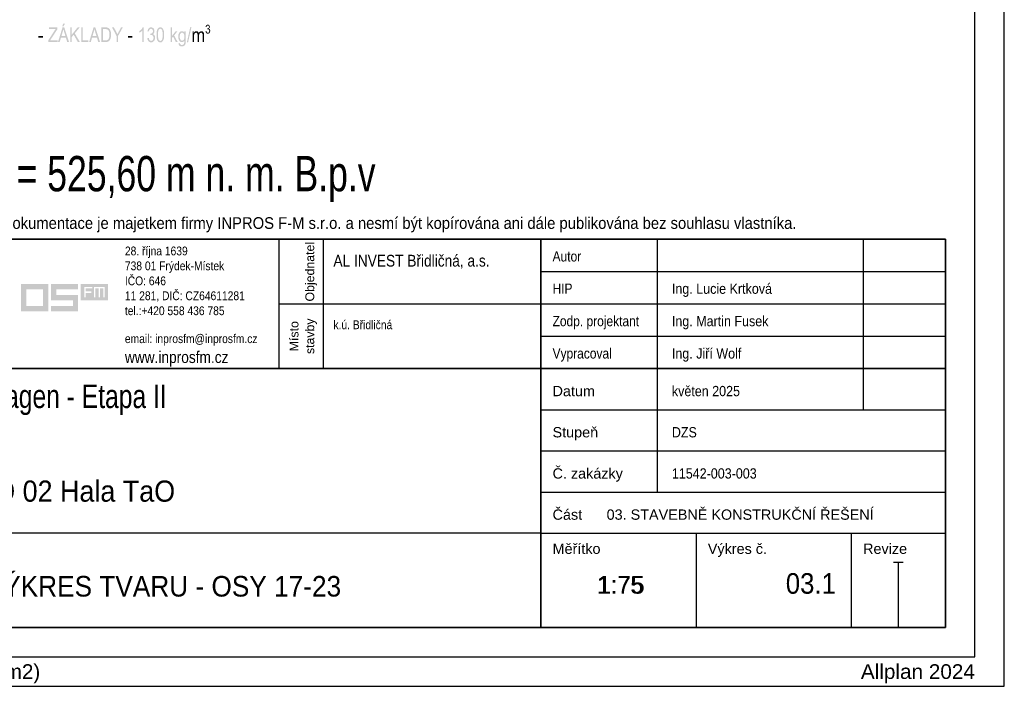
# Model space of a CAD drawing. Header units: millimetres. Extents: x 0 to 78750, y 0 to 63000.
# Tile 21 of 69: x 66200 to 78750, y 0 to 8497. Entities that reach past the tile are written whole.
import ezdxf
from ezdxf.enums import TextEntityAlignment as Align

# ---------------------------------------------------------------- set-up
doc = ezdxf.new("R2010")
doc.units = ezdxf.units.MM
doc.header["$LTSCALE"] = 1000
doc.layers.add('Standard', color=7, linetype='Continuous')
doc.layers.add('Text obecně', color=7, linetype='Continuous')
doc.layers.add('Stěna', color=7, linetype='Continuous', lineweight=35)
doc.styles.add('ARIAL', font='arial.ttf')
doc.styles.add('Bahnschrift SemiLight Condensed', font='txt')

msp = doc.modelspace()

# ---------------------------------------------------------------- hatches: boundary and pattern name
at = {"layer": 'Standard', "linetype": 'Continuous', "lineweight": 25, "transparency": 33554687}
h = msp.add_hatch(color=7, dxfattribs=at)
h.paths.add_polyline_path([(66564, 5128), (66217, 5128), (66217, 4780), (66564, 4780)])
h.paths.add_polyline_path([(66497, 5060), (66497, 4847), (66284, 4847), (66284, 5060)], flags=16)
msp.add_hatch(color=7, dxfattribs=at).paths.add_polyline_path([(66945, 5128), (66598, 5128), (66598, 4920), (66878, 4920), (66878, 4847), (66598, 4847), (66598, 4780), (66945, 4780), (66945, 4988), (66665, 4988), (66665, 5060), (66945, 5060)])
at = {"layer": 'Standard', "linetype": 'Continuous', "lineweight": 25, "true_color": 0x73a6d5, "transparency": 33554687}
h = msp.add_hatch(color=143, dxfattribs=at)
h.paths.add_polyline_path([(67327, 5128), (66979, 5128), (66979, 4920), (67327, 4920)])
h.paths.add_polyline_path([(67264, 5073), (67223, 5073), (67223, 4957), (67205, 4957), (67205, 5073), (67165, 5073), (67165, 4957), (67147, 4957), (67147, 5091), (67282, 5091), (67282, 4957), (67264, 4957)], flags=16)
h.paths.add_polyline_path([(67125, 5091), (67125, 5073), (67042, 5073), (67042, 5033), (67114, 5033), (67114, 5015), (67042, 5015), (67042, 4957), (67024, 4957), (67024, 5091)], flags=16)
at = {"layer": 'Text obecně', "linetype": 'Continuous', "lineweight": -3, "transparency": 33554687}
h = msp.add_hatch(color=7, dxfattribs=at)
h.paths.add_polyline_path([(66688, 8212), (66746, 8399), (66768, 8399), (66829, 8212), (66806, 8212), (66789, 8268), (66726, 8268), (66709, 8212)], flags=16)
h.paths.add_polyline_path([(66732, 8288), (66783, 8288), (66767, 8340), (66766, 8343), (66765, 8346), (66764, 8349), (66764, 8352), (66763, 8355), (66762, 8357), (66761, 8360), (66761, 8362), (66760, 8364), (66759, 8367), (66759, 8369), (66758, 8371), (66758, 8373), (66757, 8375), (66757, 8377), (66756, 8379), (66756, 8375), (66755, 8370), (66754, 8366), (66753, 8361), (66752, 8357), (66751, 8352), (66749, 8348), (66748, 8344)])
h.paths.add_polyline_path([(66741, 8411), (66755, 8447), (66779, 8447), (66756, 8411)], flags=16)
for points in [[(68569, 8351), (68580, 8353), (68580, 8351), (68581, 8350), (68581, 8348), (68581, 8347), (68582, 8346), (68582, 8345), (68582, 8344), (68583, 8342), (68583, 8341), (68584, 8340), (68584, 8339), (68584, 8339), (68585, 8338), (68585, 8337), (68586, 8336), (68587, 8336), (68587, 8335), (68588, 8334), (68588, 8334), (68589, 8333), (68590, 8333), (68590, 8332), (68591, 8332), (68592, 8332), (68592, 8331), (68593, 8331), (68594, 8331), (68595, 8331), (68595, 8331), (68596, 8331), (68597, 8330), (68598, 8330), (68599, 8330), (68600, 8331), (68601, 8331), (68601, 8331), (68602, 8331), (68603, 8331), (68604, 8332), (68605, 8332), (68606, 8333), (68607, 8333), (68607, 8334), (68608, 8334), (68609, 8335), (68610, 8336), (68610, 8336), (68611, 8337), (68612, 8338), (68612, 8339), (68613, 8340), (68613, 8341), (68614, 8342), (68614, 8343), (68615, 8344), (68615, 8345), (68615, 8346), (68615, 8347), (68616, 8348), (68616, 8349), (68616, 8350), (68616, 8351), (68616, 8353), (68616, 8354), (68616, 8355), (68616, 8356), (68616, 8357), (68616, 8358), (68616, 8360), (68616, 8361), (68615, 8362), (68615, 8363), (68615, 8364), (68614, 8365), (68614, 8365), (68613, 8366), (68613, 8367), (68612, 8368), (68612, 8369), (68611, 8370), (68611, 8370), (68610, 8371), (68609, 8372), (68609, 8372), (68608, 8373), (68607, 8373), (68606, 8374), (68606, 8374), (68605, 8375), (68604, 8375), (68603, 8375), (68602, 8375), (68601, 8376), (68601, 8376), (68600, 8376), (68599, 8376), (68598, 8376), (68597, 8376), (68596, 8376), (68595, 8375), (68594, 8375), (68593, 8375), (68592, 8375), (68591, 8374), (68592, 8386), (68593, 8386), (68593, 8386), (68594, 8386), (68594, 8386), (68596, 8386), (68597, 8386), (68599, 8387), (68601, 8387), (68602, 8388), (68604, 8389), (68605, 8390), (68607, 8391), (68607, 8391), (68608, 8392), (68608, 8393), (68609, 8393), (68610, 8394), (68610, 8395), (68610, 8396), (68611, 8397), (68611, 8398), (68611, 8399), (68612, 8399), (68612, 8401), (68612, 8402), (68612, 8403), (68612, 8404), (68612, 8405), (68612, 8406), (68612, 8407), (68612, 8408), (68612, 8409), (68612, 8409), (68612, 8410), (68611, 8411), (68611, 8412), (68611, 8413), (68611, 8413), (68610, 8414), (68610, 8415), (68610, 8416), (68609, 8416), (68609, 8417), (68608, 8418), (68608, 8418), (68607, 8419), (68606, 8419), (68606, 8420), (68605, 8420), (68605, 8421), (68604, 8421), (68603, 8421), (68603, 8422), (68602, 8422), (68601, 8422), (68601, 8422), (68600, 8422), (68599, 8422), (68598, 8423), (68597, 8423), (68597, 8423), (68596, 8422), (68595, 8422), (68594, 8422), (68594, 8422), (68593, 8422), (68592, 8422), (68592, 8421), (68591, 8421), (68590, 8421), (68590, 8420), (68589, 8420), (68588, 8419), (68588, 8419), (68587, 8418), (68587, 8417), (68586, 8417), (68586, 8416), (68585, 8415), (68585, 8415), (68584, 8414), (68584, 8413), (68584, 8412), (68583, 8411), (68583, 8410), (68583, 8409), (68582, 8408), (68582, 8407), (68582, 8406), (68582, 8405), (68581, 8403), (68581, 8402), (68570, 8405), (68570, 8406), (68571, 8408), (68571, 8410), (68571, 8411), (68572, 8413), (68572, 8414), (68573, 8416), (68573, 8417), (68574, 8418), (68575, 8420), (68575, 8421), (68576, 8422), (68577, 8423), (68578, 8424), (68578, 8425), (68579, 8426), (68580, 8427), (68581, 8428), (68582, 8429), (68583, 8430), (68584, 8430), (68585, 8431), (68586, 8431), (68587, 8432), (68589, 8432), (68590, 8433), (68591, 8433), (68592, 8433), (68593, 8434), (68595, 8434), (68596, 8434), (68597, 8434), (68599, 8434), (68601, 8434), (68603, 8433), (68604, 8433), (68606, 8432), (68608, 8432), (68609, 8431), (68611, 8430), (68612, 8429), (68614, 8428), (68615, 8427), (68616, 8425), (68617, 8424), (68618, 8422), (68619, 8421), (68620, 8419), (68621, 8417), (68622, 8416), (68622, 8414), (68623, 8412), (68623, 8410), (68623, 8408), (68624, 8407), (68624, 8405), (68624, 8403), (68623, 8401), (68623, 8399), (68623, 8398), (68622, 8396), (68622, 8394), (68621, 8393), (68620, 8391), (68620, 8390), (68619, 8389), (68618, 8387), (68617, 8386), (68615, 8385), (68614, 8384), (68613, 8383), (68611, 8382), (68612, 8382), (68613, 8381), (68614, 8381), (68615, 8380), (68616, 8380), (68617, 8379), (68617, 8379), (68618, 8378), (68619, 8378), (68620, 8377), (68620, 8376), (68621, 8376), (68622, 8375), (68622, 8374), (68623, 8373), (68624, 8372), (68624, 8371), (68625, 8371), (68625, 8370), (68625, 8369), (68626, 8368), (68626, 8366), (68627, 8365), (68627, 8364), (68627, 8363), (68627, 8362), (68628, 8361), (68628, 8359), (68628, 8358), (68628, 8357), (68628, 8356), (68628, 8354), (68628, 8352), (68628, 8351), (68628, 8349), (68627, 8347), (68627, 8345), (68627, 8344), (68626, 8342), (68626, 8341), (68625, 8339), (68625, 8338), (68624, 8336), (68623, 8335), (68622, 8333), (68621, 8332), (68620, 8331), (68619, 8329), (68618, 8328), (68617, 8327), (68616, 8326), (68615, 8325), (68614, 8324), (68612, 8323), (68611, 8322), (68610, 8322), (68608, 8321), (68607, 8320), (68605, 8320), (68604, 8320), (68602, 8319), (68601, 8319), (68599, 8319), (68598, 8319), (68596, 8319), (68595, 8319), (68593, 8319), (68592, 8320), (68591, 8320), (68589, 8320), (68588, 8321), (68587, 8321), (68586, 8322), (68584, 8322), (68583, 8323), (68582, 8324), (68581, 8325), (68580, 8326), (68579, 8327), (68578, 8328), (68577, 8329), (68576, 8330), (68575, 8331), (68574, 8333), (68574, 8334), (68573, 8335), (68572, 8337), (68572, 8338), (68571, 8339), (68571, 8341), (68570, 8342), (68570, 8344), (68570, 8346), (68569, 8347), (68569, 8349)], [(66439, 8268), (66439, 8291), (66496, 8291), (66496, 8268)], [(66565, 8212), (66565, 8235), (66642, 8355), (66644, 8358), (66646, 8361), (66648, 8364), (66650, 8367), (66652, 8369), (66654, 8372), (66655, 8375), (66657, 8377), (66573, 8377), (66573, 8399), (66681, 8399), (66681, 8377), (66597, 8247), (66588, 8234), (66683, 8234), (66683, 8212)], [(66844, 8212), (66844, 8399), (66864, 8399), (66864, 8306), (66938, 8399), (66965, 8399), (66902, 8323), (66968, 8212), (66942, 8212), (66888, 8306), (66864, 8277), (66864, 8212)], [(66984, 8212), (66984, 8399), (67004, 8399), (67004, 8234), (67077, 8234), (67077, 8212)], [(67434, 8212), (67434, 8291), (67377, 8399), (67401, 8399), (67430, 8343), (67434, 8335), (67438, 8327), (67442, 8319), (67446, 8311), (67447, 8314), (67449, 8318), (67451, 8322), (67453, 8326), (67455, 8331), (67457, 8335), (67460, 8339), (67462, 8344), (67491, 8399), (67514, 8399), (67454, 8291), (67454, 8212)], [(67581, 8268), (67581, 8291), (67637, 8291), (67637, 8268)], [(67780, 8212), (67762, 8212), (67762, 8358), (67760, 8356), (67758, 8354), (67756, 8352), (67754, 8350), (67752, 8348), (67749, 8346), (67747, 8344), (67744, 8342), (67741, 8340), (67739, 8339), (67736, 8337), (67734, 8335), (67731, 8334), (67729, 8333), (67727, 8331), (67725, 8330), (67725, 8353), (67729, 8355), (67732, 8358), (67736, 8360), (67739, 8363), (67743, 8366), (67746, 8368), (67749, 8371), (67752, 8375), (67755, 8378), (67757, 8381), (67760, 8384), (67762, 8387), (67764, 8391), (67765, 8394), (67767, 8397), (67768, 8400), (67780, 8400)], [(67827, 8261), (67846, 8264), (67846, 8262), (67847, 8260), (67847, 8257), (67848, 8255), (67848, 8253), (67849, 8251), (67849, 8249), (67850, 8247), (67851, 8246), (67851, 8244), (67852, 8242), (67853, 8241), (67854, 8240), (67855, 8238), (67855, 8237), (67856, 8236), (67857, 8235), (67858, 8234), (67859, 8233), (67860, 8232), (67861, 8231), (67863, 8231), (67864, 8230), (67865, 8230), (67866, 8229), (67867, 8229), (67868, 8228), (67870, 8228), (67871, 8228), (67872, 8228), (67874, 8227), (67875, 8227), (67877, 8227), (67878, 8228), (67880, 8228), (67881, 8228), (67883, 8228), (67884, 8229), (67886, 8230), (67887, 8230), (67888, 8231), (67890, 8232), (67891, 8233), (67892, 8234), (67894, 8235), (67895, 8236), (67896, 8237), (67897, 8239), (67898, 8240), (67899, 8242), (67900, 8243), (67901, 8245), (67902, 8246), (67902, 8248), (67903, 8250), (67904, 8251), (67904, 8253), (67905, 8255), (67905, 8257), (67905, 8259), (67906, 8260), (67906, 8262), (67906, 8264), (67906, 8267), (67906, 8269), (67906, 8270), (67906, 8272), (67905, 8274), (67905, 8276), (67905, 8278), (67904, 8279), (67904, 8281), (67903, 8283), (67903, 8284), (67902, 8286), (67901, 8287), (67900, 8289), (67900, 8290), (67899, 8291), (67898, 8293), (67897, 8294), (67895, 8295), (67894, 8296), (67893, 8297), (67892, 8298), (67891, 8299), (67890, 8300), (67888, 8300), (67887, 8301), (67886, 8302), (67884, 8302), (67883, 8302), (67881, 8303), (67880, 8303), (67878, 8303), (67877, 8303), (67875, 8303), (67874, 8303), (67872, 8303), (67871, 8302), (67869, 8302), (67867, 8302), (67866, 8301), (67864, 8300), (67866, 8321), (67867, 8320), (67867, 8320), (67868, 8320), (67869, 8320), (67872, 8320), (67874, 8321), (67877, 8321), (67880, 8322), (67882, 8323), (67885, 8325), (67887, 8326), (67890, 8328), (67891, 8329), (67892, 8330), (67893, 8331), (67894, 8332), (67895, 8334), (67895, 8335), (67896, 8336), (67897, 8338), (67897, 8339), (67898, 8341), (67898, 8342), (67899, 8344), (67899, 8346), (67899, 8348), (67899, 8350), (67899, 8352), (67899, 8353), (67899, 8355), (67899, 8356), (67899, 8358), (67899, 8359), (67898, 8361), (67898, 8362), (67897, 8363), (67897, 8365), (67896, 8366), (67896, 8367), (67895, 8368), (67895, 8369), (67894, 8370), (67893, 8372), (67892, 8373), (67891, 8374), (67891, 8375), (67890, 8375), (67889, 8376), (67888, 8377), (67887, 8378), (67886, 8378), (67884, 8379), (67883, 8379), (67882, 8380), (67881, 8380), (67880, 8380), (67879, 8381), (67877, 8381), (67876, 8381), (67875, 8381), (67873, 8381), (67872, 8381), (67871, 8381), (67869, 8380), (67868, 8380), (67867, 8380), (67866, 8379), (67865, 8379), (67864, 8378), (67863, 8378), (67862, 8377), (67861, 8376), (67860, 8375), (67859, 8374), (67858, 8374), (67857, 8372), (67856, 8371), (67855, 8370), (67854, 8369), (67853, 8368), (67853, 8366), (67852, 8365), (67851, 8363), (67851, 8362), (67850, 8360), (67850, 8359), (67849, 8357), (67849, 8355), (67848, 8353), (67848, 8351), (67848, 8349), (67847, 8347), (67829, 8351), (67830, 8354), (67830, 8357), (67831, 8360), (67831, 8362), (67832, 8365), (67833, 8367), (67834, 8369), (67835, 8372), (67836, 8374), (67837, 8376), (67838, 8378), (67839, 8380), (67840, 8382), (67842, 8384), (67843, 8385), (67844, 8387), (67846, 8389), (67848, 8390), (67849, 8391), (67851, 8393), (67852, 8394), (67854, 8395), (67856, 8396), (67858, 8397), (67860, 8397), (67862, 8398), (67864, 8399), (67866, 8399), (67868, 8399), (67870, 8400), (67872, 8400), (67874, 8400), (67877, 8400), (67880, 8399), (67883, 8399), (67886, 8398), (67889, 8397), (67892, 8396), (67894, 8395), (67897, 8393), (67899, 8392), (67902, 8390), (67904, 8388), (67906, 8385), (67908, 8383), (67910, 8381), (67911, 8378), (67913, 8375), (67914, 8372), (67915, 8369), (67916, 8367), (67917, 8364), (67917, 8361), (67918, 8357), (67918, 8354), (67918, 8351), (67918, 8348), (67918, 8345), (67917, 8342), (67917, 8340), (67916, 8337), (67915, 8334), (67914, 8332), (67913, 8329), (67912, 8327), (67910, 8324), (67908, 8322), (67906, 8320), (67905, 8318), (67902, 8316), (67900, 8315), (67897, 8313), (67899, 8313), (67901, 8312), (67902, 8312), (67904, 8311), (67905, 8310), (67907, 8309), (67908, 8308), (67909, 8307), (67911, 8306), (67912, 8305), (67913, 8304), (67914, 8303), (67915, 8302), (67916, 8300), (67917, 8299), (67918, 8297), (67919, 8296), (67920, 8294), (67921, 8293), (67921, 8291), (67922, 8289), (67923, 8287), (67923, 8286), (67924, 8284), (67924, 8282), (67924, 8280), (67925, 8278), (67925, 8276), (67925, 8274), (67925, 8272), (67925, 8269), (67925, 8267), (67925, 8264), (67925, 8261), (67925, 8258), (67925, 8255), (67924, 8252), (67923, 8250), (67923, 8247), (67922, 8244), (67921, 8242), (67920, 8239), (67919, 8237), (67917, 8234), (67916, 8232), (67914, 8230), (67913, 8228), (67911, 8225), (67909, 8223), (67907, 8221), (67906, 8220), (67904, 8218), (67901, 8216), (67899, 8215), (67897, 8214), (67895, 8213), (67893, 8212), (67890, 8211), (67888, 8210), (67885, 8209), (67883, 8209), (67880, 8209), (67878, 8208), (67875, 8208), (67872, 8208), (67870, 8209), (67868, 8209), (67865, 8209), (67863, 8210), (67861, 8210), (67859, 8211), (67857, 8212), (67855, 8213), (67853, 8214), (67851, 8215), (67849, 8217), (67847, 8218), (67846, 8220), (67844, 8221), (67842, 8223), (67841, 8225), (67839, 8227), (67838, 8229), (67836, 8231), (67835, 8233), (67834, 8235), (67833, 8238), (67832, 8240), (67831, 8242), (67830, 8245), (67829, 8247), (67829, 8250), (67828, 8253), (67828, 8256), (67827, 8258)], [(68124, 8212), (68124, 8399), (68142, 8399), (68142, 8292), (68186, 8347), (68209, 8347), (68168, 8297), (68214, 8212), (68191, 8212), (68155, 8281), (68142, 8265), (68142, 8212)], [(68331, 8208), (68374, 8402), (68389, 8402), (68346, 8208)], [(68403, 8212), (68403, 8347), (68419, 8347), (68419, 8328), (68421, 8331), (68422, 8333), (68424, 8335), (68425, 8337), (68427, 8339), (68429, 8341), (68431, 8343), (68433, 8344), (68435, 8346), (68437, 8347), (68440, 8348), (68442, 8349), (68445, 8350), (68447, 8350), (68450, 8350), (68452, 8350), (68455, 8350), (68458, 8350), (68461, 8350), (68463, 8349), (68466, 8348), (68468, 8347), (68470, 8346), (68472, 8344), (68474, 8343), (68476, 8341), (68477, 8339), (68479, 8337), (68480, 8334), (68481, 8332), (68482, 8329), (68483, 8327), (68485, 8330), (68486, 8332), (68488, 8335), (68490, 8337), (68492, 8339), (68494, 8341), (68496, 8343), (68498, 8345), (68500, 8346), (68502, 8347), (68505, 8348), (68507, 8349), (68509, 8350), (68512, 8350), (68514, 8350), (68517, 8350), (68519, 8350), (68521, 8350), (68523, 8350), (68524, 8350), (68526, 8349), (68528, 8349), (68530, 8348), (68531, 8348), (68533, 8347), (68534, 8346), (68536, 8345), (68537, 8344), (68538, 8343), (68539, 8342), (68541, 8341), (68542, 8339), (68543, 8338), (68544, 8336), (68545, 8335), (68545, 8333), (68546, 8331), (68547, 8329), (68548, 8327), (68548, 8325), (68549, 8323), (68549, 8321), (68550, 8318), (68550, 8316), (68550, 8313), (68550, 8310), (68550, 8308), (68550, 8305), (68550, 8212), (68532, 8212), (68532, 8297), (68532, 8301), (68532, 8304), (68532, 8306), (68532, 8309), (68531, 8311), (68531, 8313), (68531, 8315), (68530, 8317), (68530, 8318), (68529, 8320), (68528, 8321), (68528, 8322), (68527, 8324), (68526, 8325), (68525, 8326), (68524, 8327), (68522, 8328), (68521, 8328), (68520, 8329), (68519, 8330), (68517, 8330), (68516, 8330), (68514, 8330), (68513, 8330), (68511, 8330), (68510, 8330), (68508, 8330), (68507, 8330), (68506, 8330), (68505, 8329), (68503, 8329), (68502, 8328), (68501, 8327), (68500, 8327), (68499, 8326), (68498, 8325), (68497, 8324), (68496, 8323), (68495, 8322), (68494, 8321), (68493, 8320), (68492, 8318), (68491, 8317), (68490, 8315), (68490, 8314), (68489, 8312), (68488, 8310), (68488, 8309), (68487, 8307), (68487, 8305), (68487, 8302), (68486, 8300), (68486, 8298), (68486, 8296), (68486, 8293), (68486, 8290), (68486, 8212), (68468, 8212), (68468, 8300), (68468, 8302), (68468, 8303), (68467, 8305), (68467, 8307), (68467, 8309), (68467, 8310), (68467, 8312), (68466, 8313), (68466, 8315), (68466, 8316), (68465, 8317), (68465, 8318), (68465, 8320), (68464, 8321), (68464, 8322), (68463, 8323), (68463, 8324), (68462, 8325), (68461, 8325), (68460, 8326), (68460, 8327), (68459, 8327), (68458, 8328), (68457, 8329), (68456, 8329), (68455, 8329), (68454, 8330), (68453, 8330), (68452, 8330), (68451, 8330), (68450, 8330), (68448, 8330), (68446, 8330), (68445, 8330), (68443, 8330), (68441, 8329), (68439, 8329), (68437, 8328), (68436, 8327), (68434, 8325), (68432, 8324), (68431, 8322), (68429, 8321), (68428, 8319), (68427, 8317), (68426, 8315), (68425, 8313), (68424, 8310), (68424, 8309), (68424, 8308), (68423, 8306), (68423, 8305), (68423, 8303), (68423, 8302), (68422, 8300), (68422, 8298), (68422, 8297), (68422, 8295), (68422, 8293), (68422, 8291), (68421, 8289), (68421, 8287), (68421, 8284), (68421, 8282), (68421, 8212)]]:
    msp.add_hatch(color=7, dxfattribs=at).paths.add_polyline_path(points, flags=16)
h = msp.add_hatch(color=7, dxfattribs=at)
h.paths.add_polyline_path([(67085, 8212), (67142, 8399), (67164, 8399), (67225, 8212), (67202, 8212), (67185, 8268), (67122, 8268), (67106, 8212)], flags=16)
h.paths.add_polyline_path([(67128, 8288), (67179, 8288), (67163, 8340), (67162, 8343), (67161, 8346), (67160, 8349), (67160, 8352), (67159, 8355), (67158, 8357), (67157, 8360), (67157, 8362), (67156, 8364), (67156, 8367), (67155, 8369), (67154, 8371), (67154, 8373), (67153, 8375), (67153, 8377), (67152, 8379), (67152, 8375), (67151, 8370), (67150, 8366), (67149, 8361), (67148, 8357), (67147, 8352), (67146, 8348), (67144, 8344)])
h = msp.add_hatch(color=7, dxfattribs=at)
h.paths.add_polyline_path([(67241, 8212), (67241, 8399), (67292, 8399), (67295, 8399), (67297, 8399), (67299, 8399), (67301, 8399), (67303, 8399), (67304, 8399), (67306, 8399), (67308, 8398), (67310, 8398), (67311, 8398), (67313, 8398), (67314, 8398), (67315, 8397), (67317, 8397), (67318, 8397), (67319, 8396), (67322, 8395), (67325, 8394), (67328, 8393), (67331, 8391), (67334, 8389), (67336, 8387), (67339, 8385), (67341, 8383), (67343, 8381), (67344, 8380), (67345, 8378), (67347, 8376), (67348, 8374), (67349, 8373), (67350, 8371), (67352, 8369), (67353, 8367), (67354, 8365), (67355, 8362), (67356, 8360), (67357, 8358), (67357, 8356), (67358, 8353), (67359, 8351), (67360, 8348), (67360, 8346), (67361, 8343), (67361, 8341), (67362, 8338), (67362, 8335), (67363, 8333), (67363, 8330), (67364, 8327), (67364, 8324), (67364, 8321), (67364, 8319), (67365, 8316), (67365, 8313), (67365, 8309), (67365, 8306), (67365, 8301), (67365, 8296), (67364, 8291), (67364, 8286), (67363, 8281), (67363, 8277), (67362, 8273), (67361, 8268), (67360, 8264), (67359, 8261), (67358, 8257), (67356, 8253), (67355, 8250), (67354, 8247), (67352, 8244), (67351, 8241), (67349, 8238), (67347, 8236), (67346, 8234), (67344, 8232), (67342, 8229), (67341, 8228), (67339, 8226), (67337, 8224), (67335, 8223), (67333, 8221), (67331, 8220), (67329, 8219), (67326, 8218), (67324, 8217), (67322, 8216), (67319, 8215), (67316, 8214), (67314, 8213), (67311, 8213), (67308, 8212), (67305, 8212), (67301, 8212), (67298, 8212), (67295, 8212)], flags=16)
h.paths.add_polyline_path([(67261, 8234), (67293, 8234), (67296, 8234), (67300, 8234), (67303, 8234), (67306, 8235), (67309, 8235), (67311, 8236), (67314, 8236), (67316, 8237), (67318, 8238), (67320, 8239), (67322, 8240), (67324, 8241), (67325, 8243), (67327, 8244), (67328, 8245), (67329, 8247), (67331, 8249), (67333, 8252), (67334, 8254), (67336, 8257), (67337, 8260), (67338, 8264), (67339, 8267), (67340, 8271), (67341, 8274), (67342, 8278), (67343, 8283), (67343, 8287), (67344, 8292), (67344, 8296), (67344, 8301), (67344, 8307), (67344, 8310), (67344, 8314), (67344, 8317), (67344, 8321), (67344, 8324), (67343, 8327), (67343, 8330), (67342, 8333), (67342, 8336), (67341, 8338), (67341, 8341), (67340, 8343), (67339, 8346), (67338, 8348), (67338, 8350), (67337, 8352), (67336, 8354), (67335, 8356), (67334, 8358), (67333, 8359), (67331, 8361), (67330, 8362), (67329, 8364), (67328, 8365), (67327, 8366), (67326, 8368), (67324, 8369), (67323, 8370), (67322, 8371), (67321, 8372), (67319, 8372), (67318, 8373), (67317, 8374), (67316, 8374), (67315, 8374), (67313, 8375), (67312, 8375), (67310, 8375), (67309, 8376), (67307, 8376), (67306, 8376), (67304, 8376), (67302, 8377), (67300, 8377), (67298, 8377), (67296, 8377), (67294, 8377), (67292, 8377), (67261, 8377)])
h = msp.add_hatch(color=7, dxfattribs=at)
h.paths.add_polyline_path([(67944, 8304), (67944, 8308), (67944, 8312), (67944, 8316), (67944, 8320), (67944, 8324), (67944, 8327), (67945, 8331), (67945, 8334), (67945, 8337), (67946, 8341), (67946, 8344), (67947, 8347), (67947, 8350), (67948, 8352), (67948, 8355), (67949, 8358), (67950, 8360), (67951, 8362), (67951, 8365), (67952, 8367), (67953, 8369), (67954, 8371), (67955, 8374), (67956, 8376), (67957, 8377), (67958, 8379), (67959, 8381), (67960, 8383), (67961, 8384), (67963, 8386), (67964, 8387), (67965, 8389), (67967, 8390), (67968, 8391), (67970, 8393), (67971, 8394), (67973, 8395), (67974, 8395), (67976, 8396), (67978, 8397), (67979, 8398), (67981, 8398), (67983, 8399), (67985, 8399), (67987, 8399), (67989, 8400), (67990, 8400), (67993, 8400), (67996, 8400), (67998, 8399), (68001, 8399), (68004, 8398), (68006, 8397), (68009, 8396), (68011, 8395), (68014, 8394), (68016, 8392), (68018, 8390), (68020, 8388), (68022, 8386), (68024, 8384), (68026, 8382), (68027, 8379), (68029, 8376), (68030, 8373), (68032, 8370), (68033, 8367), (68034, 8364), (68035, 8360), (68036, 8356), (68037, 8352), (68038, 8348), (68038, 8346), (68039, 8344), (68039, 8342), (68039, 8339), (68040, 8337), (68040, 8334), (68040, 8332), (68041, 8329), (68041, 8326), (68041, 8323), (68041, 8320), (68041, 8317), (68041, 8314), (68041, 8311), (68041, 8308), (68041, 8304), (68041, 8300), (68041, 8296), (68041, 8292), (68041, 8288), (68041, 8285), (68041, 8281), (68040, 8278), (68040, 8274), (68040, 8271), (68039, 8268), (68039, 8265), (68038, 8262), (68038, 8259), (68037, 8256), (68037, 8253), (68036, 8251), (68035, 8248), (68035, 8246), (68034, 8243), (68033, 8241), (68032, 8239), (68031, 8237), (68030, 8235), (68029, 8233), (68028, 8231), (68027, 8229), (68026, 8227), (68025, 8226), (68024, 8224), (68022, 8222), (68021, 8221), (68020, 8219), (68018, 8218), (68017, 8217), (68016, 8216), (68014, 8215), (68012, 8214), (68011, 8213), (68009, 8212), (68008, 8211), (68006, 8210), (68004, 8210), (68002, 8209), (68000, 8209), (67999, 8209), (67997, 8209), (67995, 8208), (67993, 8208), (67990, 8208), (67987, 8209), (67985, 8209), (67982, 8210), (67980, 8210), (67978, 8211), (67975, 8212), (67973, 8213), (67971, 8214), (67969, 8216), (67967, 8217), (67965, 8219), (67963, 8221), (67962, 8223), (67960, 8225), (67958, 8228), (67957, 8231), (67955, 8234), (67953, 8237), (67952, 8241), (67951, 8245), (67949, 8249), (67948, 8254), (67947, 8259), (67946, 8263), (67946, 8269), (67945, 8274), (67945, 8279), (67944, 8285), (67944, 8291), (67944, 8297)], flags=16)
h.paths.add_polyline_path([(67963, 8304), (67963, 8298), (67963, 8293), (67963, 8288), (67963, 8283), (67963, 8278), (67964, 8274), (67964, 8269), (67965, 8266), (67965, 8262), (67966, 8258), (67967, 8255), (67967, 8252), (67968, 8249), (67969, 8247), (67970, 8244), (67971, 8243), (67972, 8241), (67973, 8239), (67975, 8237), (67976, 8236), (67977, 8234), (67978, 8233), (67980, 8232), (67981, 8231), (67982, 8230), (67984, 8229), (67985, 8229), (67986, 8228), (67988, 8228), (67989, 8228), (67991, 8227), (67993, 8227), (67994, 8227), (67996, 8228), (67997, 8228), (67999, 8228), (68000, 8229), (68001, 8229), (68003, 8230), (68004, 8231), (68005, 8232), (68007, 8233), (68008, 8234), (68009, 8236), (68010, 8237), (68012, 8239), (68013, 8241), (68014, 8243), (68015, 8245), (68016, 8247), (68017, 8249), (68018, 8252), (68018, 8255), (68019, 8258), (68020, 8262), (68020, 8266), (68021, 8269), (68021, 8274), (68022, 8278), (68022, 8283), (68022, 8288), (68022, 8293), (68022, 8298), (68022, 8304), (68022, 8310), (68022, 8315), (68022, 8320), (68022, 8325), (68022, 8330), (68021, 8334), (68021, 8339), (68020, 8343), (68020, 8346), (68019, 8350), (68018, 8353), (68018, 8356), (68017, 8359), (68016, 8361), (68015, 8364), (68014, 8366), (68013, 8367), (68012, 8369), (68010, 8371), (68009, 8372), (68008, 8374), (68007, 8375), (68005, 8376), (68004, 8377), (68003, 8378), (68001, 8379), (68000, 8379), (67998, 8380), (67997, 8380), (67995, 8381), (67994, 8381), (67992, 8381), (67991, 8381), (67989, 8381), (67988, 8380), (67986, 8380), (67985, 8379), (67984, 8379), (67982, 8378), (67981, 8377), (67980, 8377), (67978, 8376), (67977, 8374), (67976, 8373), (67975, 8372), (67974, 8370), (67973, 8369), (67972, 8367), (67971, 8365), (67970, 8363), (67969, 8360), (67968, 8357), (67967, 8354), (67966, 8350), (67966, 8347), (67965, 8343), (67964, 8339), (67964, 8335), (67963, 8330), (67963, 8325), (67963, 8320), (67963, 8315), (67963, 8310)])
h = msp.add_hatch(color=7, dxfattribs=at)
h.paths.add_polyline_path([(68225, 8200), (68243, 8197), (68243, 8195), (68244, 8192), (68244, 8190), (68245, 8188), (68246, 8186), (68247, 8185), (68248, 8183), (68249, 8182), (68251, 8180), (68253, 8179), (68255, 8178), (68257, 8177), (68260, 8176), (68262, 8176), (68265, 8176), (68268, 8176), (68269, 8176), (68271, 8176), (68272, 8176), (68274, 8176), (68275, 8176), (68277, 8176), (68278, 8177), (68279, 8177), (68280, 8178), (68282, 8178), (68283, 8179), (68284, 8179), (68285, 8180), (68286, 8180), (68287, 8181), (68288, 8182), (68289, 8184), (68291, 8185), (68292, 8187), (68293, 8190), (68295, 8192), (68295, 8194), (68296, 8197), (68297, 8200), (68297, 8201), (68297, 8202), (68297, 8203), (68298, 8204), (68298, 8206), (68298, 8207), (68298, 8209), (68298, 8211), (68298, 8213), (68298, 8215), (68298, 8217), (68298, 8219), (68298, 8221), (68298, 8224), (68298, 8226), (68298, 8229), (68297, 8227), (68295, 8225), (68294, 8223), (68292, 8222), (68290, 8220), (68288, 8218), (68287, 8217), (68285, 8216), (68283, 8215), (68281, 8214), (68279, 8213), (68277, 8213), (68275, 8212), (68273, 8212), (68270, 8212), (68268, 8212), (68265, 8212), (68263, 8212), (68260, 8212), (68258, 8213), (68255, 8213), (68253, 8214), (68251, 8215), (68248, 8217), (68246, 8218), (68244, 8219), (68242, 8221), (68240, 8223), (68238, 8225), (68237, 8227), (68235, 8229), (68234, 8232), (68232, 8234), (68231, 8237), (68229, 8240), (68228, 8242), (68227, 8245), (68226, 8248), (68225, 8251), (68224, 8254), (68224, 8257), (68223, 8260), (68222, 8263), (68222, 8267), (68222, 8270), (68221, 8273), (68221, 8277), (68221, 8280), (68221, 8285), (68222, 8290), (68222, 8294), (68223, 8299), (68223, 8303), (68224, 8308), (68225, 8312), (68227, 8316), (68228, 8318), (68228, 8320), (68229, 8322), (68230, 8324), (68231, 8326), (68232, 8327), (68233, 8329), (68234, 8331), (68235, 8332), (68236, 8334), (68237, 8335), (68238, 8337), (68239, 8338), (68241, 8339), (68242, 8340), (68243, 8342), (68245, 8343), (68246, 8344), (68247, 8345), (68249, 8345), (68250, 8346), (68252, 8347), (68253, 8348), (68255, 8348), (68256, 8349), (68258, 8349), (68260, 8350), (68261, 8350), (68263, 8350), (68265, 8350), (68267, 8350), (68268, 8350), (68271, 8350), (68273, 8350), (68275, 8350), (68278, 8349), (68280, 8349), (68282, 8348), (68284, 8347), (68286, 8346), (68288, 8344), (68290, 8343), (68292, 8341), (68293, 8340), (68295, 8338), (68297, 8336), (68298, 8333), (68300, 8331), (68300, 8347), (68317, 8347), (68317, 8230), (68317, 8226), (68317, 8222), (68317, 8219), (68317, 8215), (68317, 8212), (68316, 8209), (68316, 8206), (68316, 8203), (68315, 8200), (68315, 8198), (68315, 8195), (68314, 8193), (68314, 8191), (68313, 8189), (68313, 8187), (68312, 8185), (68311, 8183), (68311, 8182), (68310, 8180), (68309, 8179), (68308, 8177), (68307, 8176), (68306, 8175), (68305, 8173), (68304, 8172), (68303, 8171), (68302, 8170), (68301, 8168), (68300, 8167), (68298, 8166), (68297, 8165), (68296, 8164), (68294, 8163), (68293, 8162), (68291, 8162), (68290, 8161), (68288, 8160), (68286, 8160), (68285, 8159), (68283, 8158), (68281, 8158), (68279, 8158), (68278, 8157), (68276, 8157), (68274, 8157), (68272, 8157), (68270, 8157), (68268, 8157), (68265, 8157), (68263, 8157), (68261, 8157), (68259, 8157), (68256, 8158), (68254, 8158), (68252, 8159), (68250, 8159), (68248, 8160), (68247, 8161), (68245, 8162), (68243, 8163), (68241, 8164), (68240, 8165), (68238, 8166), (68236, 8167), (68235, 8169), (68234, 8170), (68232, 8172), (68231, 8174), (68230, 8175), (68229, 8177), (68228, 8179), (68228, 8181), (68227, 8183), (68226, 8185), (68226, 8188), (68225, 8190), (68225, 8193), (68225, 8195), (68225, 8198)], flags=16)
h.paths.add_polyline_path([(68240, 8282), (68240, 8279), (68240, 8275), (68241, 8272), (68241, 8269), (68241, 8267), (68241, 8264), (68242, 8261), (68242, 8259), (68243, 8256), (68244, 8254), (68244, 8252), (68245, 8250), (68246, 8248), (68247, 8246), (68248, 8244), (68249, 8243), (68250, 8241), (68251, 8240), (68252, 8239), (68253, 8237), (68254, 8236), (68256, 8235), (68257, 8234), (68258, 8234), (68260, 8233), (68261, 8232), (68262, 8232), (68264, 8231), (68265, 8231), (68267, 8231), (68268, 8231), (68270, 8231), (68272, 8231), (68273, 8231), (68275, 8231), (68276, 8231), (68278, 8232), (68279, 8232), (68280, 8233), (68282, 8234), (68283, 8234), (68284, 8235), (68285, 8236), (68287, 8237), (68288, 8239), (68289, 8240), (68290, 8241), (68291, 8243), (68292, 8244), (68293, 8246), (68294, 8248), (68295, 8250), (68296, 8252), (68296, 8254), (68297, 8256), (68298, 8258), (68298, 8261), (68299, 8264), (68299, 8266), (68299, 8269), (68300, 8272), (68300, 8275), (68300, 8278), (68300, 8281), (68300, 8284), (68300, 8287), (68300, 8290), (68299, 8293), (68299, 8296), (68299, 8298), (68298, 8301), (68298, 8303), (68297, 8305), (68296, 8308), (68296, 8310), (68295, 8312), (68294, 8314), (68293, 8315), (68292, 8317), (68291, 8319), (68290, 8320), (68289, 8322), (68288, 8323), (68286, 8324), (68285, 8326), (68284, 8327), (68283, 8327), (68281, 8328), (68280, 8329), (68279, 8330), (68277, 8330), (68276, 8331), (68274, 8331), (68273, 8331), (68271, 8331), (68270, 8331), (68268, 8331), (68267, 8331), (68265, 8331), (68264, 8331), (68262, 8330), (68261, 8330), (68260, 8329), (68258, 8328), (68257, 8328), (68256, 8327), (68255, 8326), (68253, 8324), (68252, 8323), (68251, 8322), (68250, 8321), (68249, 8319), (68248, 8317), (68247, 8316), (68246, 8314), (68245, 8312), (68244, 8310), (68244, 8308), (68243, 8306), (68242, 8303), (68242, 8301), (68241, 8299), (68241, 8296), (68241, 8293), (68241, 8291), (68240, 8288), (68240, 8285)])

# ---------------------------------------------------------------- linework, layer by layer
at = {"layer": 'Standard', "color": 7, "linetype": 'Continuous', "lineweight": 35, "transparency": 33554687}
for p, q in [((64650, 5700), (78000, 5700)), ((72842, 5700), (72842, 750)), ((78000, 5700), (78000, 750)), ((64650, 4050), (78000, 4050)), ((78000, 750), (64650, 750))]:
    msp.add_line(p, q, dxfattribs=at)
at = {"layer": 'Standard', "color": 7, "linetype": 'Continuous', "lineweight": -3, "transparency": 33554687}
for p, q in [((69502, 5700), (69502, 4050)), ((70070, 5700), (70070, 4875)), ((74325, 5700), (74325, 2475)), ((76950, 5700), (76950, 3525)), ((72842, 5288), (78000, 5288)), ((69502, 4875), (72842, 4875)), ((70070, 4875), (70070, 4050)), ((72842, 4875), (78000, 4875)), ((72842, 4463), (78000, 4463)), ((72842, 4050), (78000, 4050)), ((72842, 3525), (78000, 3525)), ((72842, 3000), (78000, 3000)), ((72842, 2475), (78000, 2475)), ((72842, 1950), (64650, 1950)), ((72842, 1950), (78000, 1950)), ((74821, 1950), (74821, 750)), ((76800, 1950), (76800, 750)), ((77339, 1581), (77461, 1581)), ((77400, 750), (77400, 1581))]:
    msp.add_line(p, q, dxfattribs=at)
at = {"layer": 'Stěna', "color": 7, "linetype": 'Continuous', "lineweight": -3, "transparency": 33554687}
for points in [[(0, 0), (78750, 0), (78750, 63000), (0, 63000), (0, 0)], [(375, 375), (78375, 375), (78375, 62625), (375, 62625), (375, 375)]]:
    msp.add_lwpolyline(points, close=True, dxfattribs=at)

# ---------------------------------------------------------------- texts
at = {"layer": 'Standard', "color": 7, "linetype": 'Continuous', "lineweight": 35, "transparency": 33554687, "style": 'ARIAL', "width": 0.722115}
msp.add_text('±0,000 = 525,60 m n. m. B.p.v', height=450, dxfattribs=at).set_placement((64650, 6310), (70736, 6310), align=Align.FIT)
at = {"layer": 'Standard', "color": 7, "linetype": 'Continuous', "lineweight": 5, "transparency": 33554687, "style": 'ARIAL'}
for s, height, width, p, p2 in [('Tato projektová dokumentace je majetkem firmy INPROS F-M s.r.o. a nesmí být kopírována ani dále publikována bez souhlasu vlastníka.', 148.575, 0.909786, (64650, 5831), (76101, 5831)), ('AL INVEST Břidličná, a.s.', 150, 0.834024, (70199, 5350), (72189, 5350)), ('Autor', 131.2, 0.833948, (72992, 5415), (73357, 5415)), ('Ing. Lucie Krtková', 131.25, 0.870233, (74513, 5003), (75789, 5003)), ('HIP', 131.2, 0.834146, (72992, 5003), (73246, 5003)), ('Zodp. projektant', 131.25, 0.833914, (72992, 4590), (74095, 4590)), ('Ing. Martin Fusek', 131.25, 0.870158, (74513, 4590), (75744, 4590)), ('Vypracoval', 131.2, 0.834164, (72992, 4178), (73747, 4178)), ('Ing. Jiří Wolf', 131.25, 0.86997, (74513, 4178), (75398, 4178)), ('Datum', 131.2, 1.000818, (72992, 3698), (73532, 3698)), ('květen 2025', 131.25, 0.870307, (74513, 3698), (75381, 3698)), ('Stupeň', 131.2, 1.000873, (72992, 3173), (73573, 3173)), ('DZS', 131.2, 0.870469, (74513, 3173), (74831, 3173)), ('Č. zakázky', 131.2, 1.001042, (72992, 2648), (73888, 2648)), ('11542-003-003', 131.25, 0.870232, (74513, 2648), (75594, 2648)), ('Část', 131.2, 1.000952, (72992, 2123), (73369, 2123)), ('03. STAVEBNĚ KONSTRUKČNÍ ŘEŠENÍ', 131.25, 1.00102, (73681, 2123), (77085, 2123)), ('Měřítko', 131.2, 1.000656, (72992, 1688), (73603, 1688)), ('Výkres č.', 131.2, 1.00094, (74971, 1688), (75725, 1688)), ('Revize', 131.2, 1.001073, (76950, 1688), (77511, 1688))]:
    msp.add_text(s, height=height, dxfattribs=dict(at, width=width)).set_placement(p, p2, align=Align.FIT)
at = {"layer": 'Standard', "color": 7, "linetype": 'Continuous', "lineweight": 13, "transparency": 33554687, "style": 'ARIAL'}
for s, width, p, p2 in [('Objednatel', 1.00079, (69954, 4905), (69954, 5665)), ('Místo', 1.000693, (69753, 4270), (69753, 4655)), ('stavby', 1.001023, (69954, 4235), (69954, 4689))]:
    msp.add_text(s, height=112.5, rotation=90, dxfattribs=dict(at, width=width)).set_placement(p, p2, align=Align.FIT)
for s, height, width, p, p2 in [('28. října 1639 ', 112.5, 0.833962, (67541, 5493), (68378, 5493)), ('738 01 Frýdek-Místek  ', 112.5, 0.834064, (67541, 5303), (68880, 5303)), ('IČO: 646 ', 112.5, 0.833997, (67541, 5112), (68101, 5112)), ('11 281, DIČ: CZ64611281 ', 112.5, 0.834092, (67541, 4922), (69106, 4922)), ('tel.:+420 558 436 785 ', 112.5, 0.834014, (67541, 4731), (68848, 4731)), ('k.ú. Břidličná', 112.5, 0.833984, (70199, 4552), (70949, 4552)), ('email: inprosfm@inprosfm.cz       ', 112.5, 0.834004, (67541, 4375), (69486, 4375)), ('www.inprosfm.cz ', 150, 0.834157, (67541, 4121), (68909, 4121))]:
    msp.add_text(s, height=height, dxfattribs=dict(at, width=width)).set_placement(p, p2, align=Align.FIT)
at = {"layer": 'Standard', "color": 7, "linetype": 'Continuous', "lineweight": 18, "transparency": 33554687}
for s, height, style, width, p, p2 in [('Alfagen - Etapa II', 300, 'Bahnschrift SemiLight Condensed', 1.001071, (65647, 3547), (68074, 3547)), ('SO 02 Hala TaO', 270, 'ARIAL', 0.909816, (65647, 2353), (68181, 2353))]:
    msp.add_text(s, height=height, dxfattribs=dict(at, style=style, width=width)).set_placement(p, p2, align=Align.FIT)
at = {"layer": 'Standard', "color": 7, "linetype": 'Continuous', "lineweight": -3, "transparency": 33554687, "style": 'ARIAL', "width": 1.00072}
msp.add_text('1:75', height=225, dxfattribs=at).set_placement((73555, 1181), (74167, 1181), align=Align.FIT)
at = {"layer": 'Stěna', "color": 7, "linetype": 'Continuous', "lineweight": -3, "transparency": 33554687, "style": 'ARIAL'}
for s, width, p, p2 in [('V/Š = 840 / 1050 (0.88m2)', 1.003453, (63375, 94), (66462, 94)), ('Allplan 2024', 1.008983, (76922, 94), (78375, 94))]:
    msp.add_text(s, height=187.5, dxfattribs=dict(at, width=width)).set_placement(p, p2, align=Align.FIT)
at = {"layer": 'Text obecně', "color": 7, "linetype": 'Continuous', "lineweight": 18, "transparency": 33554687, "style": 'ARIAL'}
for s, width, p, p2 in [('VÝKRES TVARU - OSY 17-23', 0.911749, (65767, 1144), (70297, 1144)), ('03.1', 0.894242, (75965, 1180), (76603, 1180))]:
    msp.add_text(s, height=262.5, dxfattribs=dict(at, width=width)).set_placement(p, p2, align=Align.FIT)
at = {"layer": 'Text obecně', "color": 7, "linetype": 'Continuous', "lineweight": -3, "transparency": 33554687, "style": 'ARIAL', "width": 0.93929}
msp.add_text('1:75', height=225, dxfattribs=at).set_placement((73573, 1182), (74147, 1182), align=Align.FIT)

doc.saveas('drawing.dxf')
